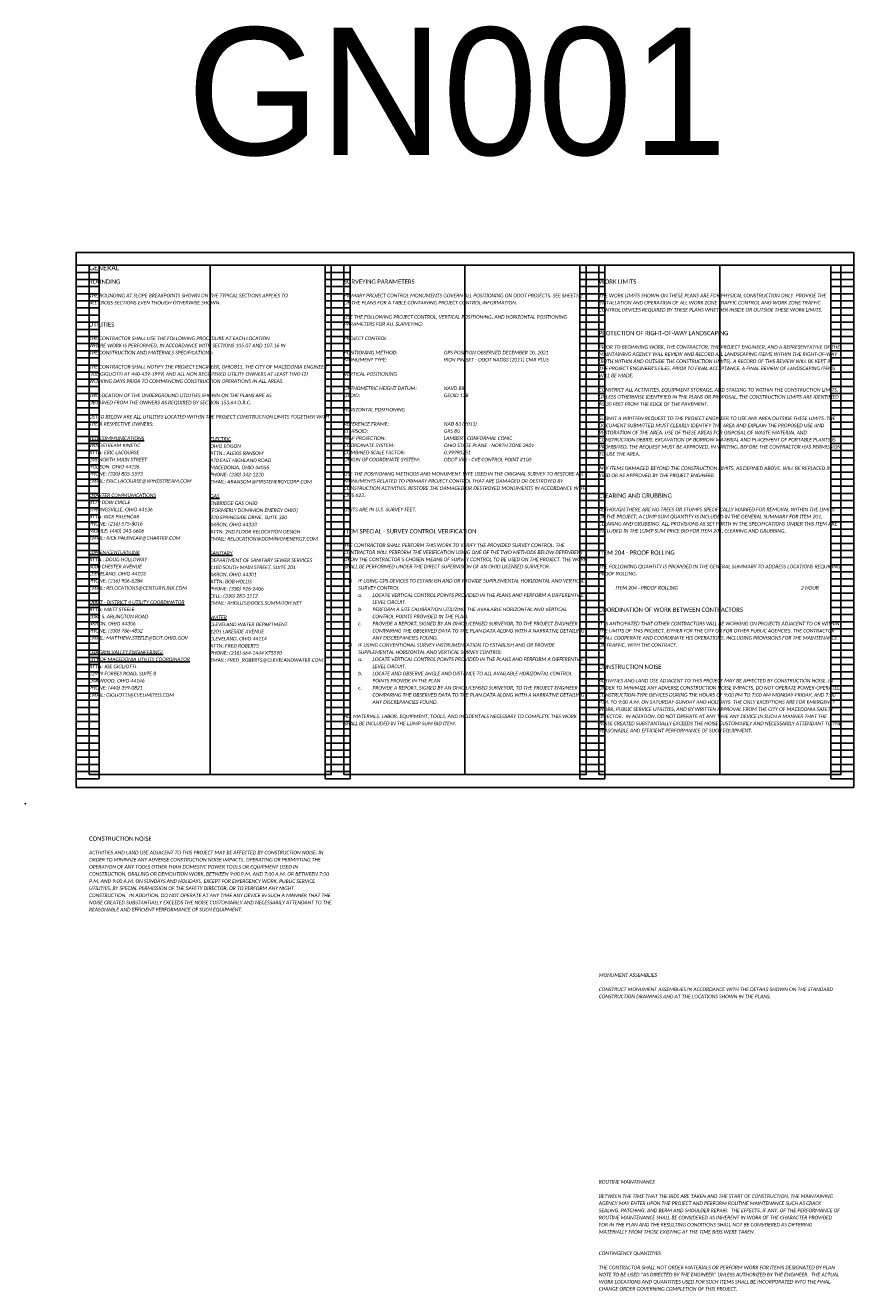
# Model space of a CAD drawing. Header units: feet. Extents: x -125 to 477, y -52 to 274.
# Tile 1 of 16: x -4 to 29, y 49 to 98. Entities that reach past the tile are written whole.
import ezdxf

# ---------------------------------------------------------------- set-up
doc = ezdxf.new("R2010")
doc.units = ezdxf.units.FT
doc.header["$MEASUREMENT"] = 0
doc.layers.add('0_VIEW', color=7, linetype='Continuous', plot=False)
doc.layers.add('SC_Scratch1', color=7, linetype='Continuous', plot=False)
doc.layers.add('SH_Text', color=7, linetype='Continuous')
doc.layers.add('TX_P_1', color=7, linetype='Continuous')
doc.styles.add('P_Slanted-Bold_Normal', font='calibriz.ttf', dxfattribs={"height": 0.14})
doc.styles.add('P_Slanted-Bold_Title', font='calibriz.ttf', dxfattribs={"height": 0.2})
doc.styles.add('P_Slanted_Normal', font='calibrii.ttf', dxfattribs={"height": 0.14})
doc.styles.add('Slanted-Normal', font='font31.shx', dxfattribs={"height": 0.14})

# ---------------------------------------------------------------- blocks, each defined once
blk = doc.blocks.new('3COL')
at = {"layer": '0_VIEW', "color": 3, "linetype": 'Continuous'}
for p, q in [((2, 0.98), (2, 21.14)), ((2, 21.14), (2.9, 21.14)), ((2.9, 0.98), (2.9, 21.14)), ((11.76, 0.98), (11.76, 21.14)), ((11.76, 21.14), (12.74, 21.14)), ((12.74, 0.98), (12.74, 21.14)), ((21.76, 0.98), (21.76, 21.14)), ((21.76, 21.14), (22.74, 21.14)), ((22.74, 0.98), (22.74, 21.14)), ((31.6, 0.98), (31.6, 21.14)), ((31.6, 21.14), (32.5, 21.14)), ((32.5, 0.98), (32.5, 21.14)), ((2, 20.86), (2.9, 20.86)), ((2, 20.58), (2.9, 20.58)), ((11.76, 20.86), (12.74, 20.86)), ((11.76, 20.58), (12.74, 20.58)), ((21.76, 20.86), (22.74, 20.86)), ((21.76, 20.58), (22.74, 20.58)), ((31.6, 20.86), (32.5, 20.86)), ((31.6, 20.58), (32.5, 20.58)), ((2, 20.3), (2.9, 20.3)), ((2, 20.02), (2.9, 20.02)), ((11.76, 20.3), (12.74, 20.3)), ((11.76, 20.02), (12.74, 20.02)), ((21.76, 20.3), (22.74, 20.3)), ((21.76, 20.02), (22.74, 20.02)), ((31.6, 20.3), (32.5, 20.3)), ((31.6, 20.02), (32.5, 20.02)), ((2, 19.74), (2.9, 19.74)), ((2, 19.46), (2.9, 19.46)), ((11.76, 19.74), (12.74, 19.74)), ((11.76, 19.46), (12.74, 19.46)), ((21.76, 19.74), (22.74, 19.74)), ((21.76, 19.46), (22.74, 19.46)), ((31.6, 19.74), (32.5, 19.74)), ((31.6, 19.46), (32.5, 19.46)), ((2, 19.18), (2.9, 19.18)), ((2, 18.9), (2.9, 18.9)), ((11.76, 19.18), (12.74, 19.18)), ((11.76, 18.9), (12.74, 18.9)), ((21.76, 19.18), (22.74, 19.18)), ((21.76, 18.9), (22.74, 18.9)), ((31.6, 19.18), (32.5, 19.18)), ((31.6, 18.9), (32.5, 18.9)), ((2, 18.62), (2.9, 18.62)), ((11.76, 18.62), (12.74, 18.62)), ((21.76, 18.62), (22.74, 18.62)), ((31.6, 18.62), (32.5, 18.62)), ((2, 18.34), (2.9, 18.34)), ((2, 18.06), (2.9, 18.06)), ((11.76, 18.34), (12.74, 18.34)), ((11.76, 18.06), (12.74, 18.06)), ((21.76, 18.34), (22.74, 18.34)), ((21.76, 18.06), (22.74, 18.06)), ((31.6, 18.34), (32.5, 18.34)), ((31.6, 18.06), (32.5, 18.06)), ((2, 17.78), (2.9, 17.78)), ((2, 17.5), (2.9, 17.5)), ((11.76, 17.78), (12.74, 17.78)), ((11.76, 17.5), (12.74, 17.5)), ((21.76, 17.78), (22.74, 17.78)), ((21.76, 17.5), (22.74, 17.5)), ((31.6, 17.78), (32.5, 17.78)), ((31.6, 17.5), (32.5, 17.5)), ((2, 17.22), (2.9, 17.22)), ((2, 16.94), (2.9, 16.94)), ((11.76, 17.22), (12.74, 17.22)), ((11.76, 16.94), (12.74, 16.94)), ((21.76, 17.22), (22.74, 17.22)), ((21.76, 16.94), (22.74, 16.94)), ((31.6, 17.22), (32.5, 17.22)), ((31.6, 16.94), (32.5, 16.94)), ((2, 16.66), (2.9, 16.66)), ((11.76, 16.66), (12.74, 16.66)), ((21.76, 16.66), (22.74, 16.66)), ((31.6, 16.66), (32.5, 16.66)), ((2, 16.38), (2.9, 16.38)), ((2, 16.1), (2.9, 16.1)), ((11.76, 16.38), (12.74, 16.38)), ((11.76, 16.1), (12.74, 16.1)), ((21.76, 16.38), (22.74, 16.38)), ((21.76, 16.1), (22.74, 16.1)), ((31.6, 16.38), (32.5, 16.38)), ((31.6, 16.1), (32.5, 16.1)), ((2, 15.82), (2.9, 15.82)), ((2, 15.54), (2.9, 15.54)), ((11.76, 15.82), (12.74, 15.82)), ((11.76, 15.54), (12.74, 15.54)), ((21.76, 15.82), (22.74, 15.82)), ((21.76, 15.54), (22.74, 15.54)), ((31.6, 15.82), (32.5, 15.82)), ((31.6, 15.54), (32.5, 15.54)), ((2, 15.26), (2.9, 15.26)), ((2, 14.98), (2.9, 14.98)), ((11.76, 15.26), (12.74, 15.26)), ((11.76, 14.98), (12.74, 14.98)), ((21.76, 15.26), (22.74, 15.26)), ((21.76, 14.98), (22.74, 14.98)), ((31.6, 15.26), (32.5, 15.26)), ((31.6, 14.98), (32.5, 14.98)), ((2, 14.7), (2.9, 14.7)), ((2, 14.42), (2.9, 14.42)), ((11.76, 14.7), (12.74, 14.7)), ((11.76, 14.42), (12.74, 14.42)), ((21.76, 14.7), (22.74, 14.7)), ((21.76, 14.42), (22.74, 14.42)), ((31.6, 14.7), (32.5, 14.7)), ((31.6, 14.42), (32.5, 14.42)), ((2, 14.14), (2.9, 14.14)), ((11.76, 14.14), (12.74, 14.14)), ((21.76, 14.14), (22.74, 14.14)), ((31.6, 14.14), (32.5, 14.14)), ((2, 13.86), (2.9, 13.86)), ((2, 13.58), (2.9, 13.58)), ((11.76, 13.86), (12.74, 13.86)), ((11.76, 13.58), (12.74, 13.58)), ((21.76, 13.86), (22.74, 13.86)), ((21.76, 13.58), (22.74, 13.58)), ((31.6, 13.86), (32.5, 13.86)), ((31.6, 13.58), (32.5, 13.58)), ((2, 13.3), (2.9, 13.3)), ((2, 13.02), (2.9, 13.02)), ((11.76, 13.3), (12.74, 13.3)), ((11.76, 13.02), (12.74, 13.02)), ((21.76, 13.3), (22.74, 13.3)), ((21.76, 13.02), (22.74, 13.02)), ((31.6, 13.3), (32.5, 13.3)), ((31.6, 13.02), (32.5, 13.02)), ((2, 12.74), (2.9, 12.74)), ((2, 12.46), (2.9, 12.46)), ((11.76, 12.74), (12.74, 12.74)), ((11.76, 12.46), (12.74, 12.46)), ((21.76, 12.74), (22.74, 12.74)), ((21.76, 12.46), (22.74, 12.46)), ((31.6, 12.74), (32.5, 12.74)), ((31.6, 12.46), (32.5, 12.46)), ((2, 12.18), (2.9, 12.18)), ((11.76, 12.18), (12.74, 12.18)), ((21.76, 12.18), (22.74, 12.18)), ((31.6, 12.18), (32.5, 12.18)), ((2, 11.9), (2.9, 11.9)), ((2, 11.62), (2.9, 11.62)), ((11.76, 11.9), (12.74, 11.9)), ((11.76, 11.62), (12.74, 11.62)), ((21.76, 11.9), (22.74, 11.9)), ((21.76, 11.62), (22.74, 11.62)), ((31.6, 11.9), (32.5, 11.9)), ((31.6, 11.62), (32.5, 11.62)), ((2, 11.34), (2.9, 11.34)), ((2, 11.06), (2.9, 11.06)), ((11.76, 11.34), (12.74, 11.34)), ((11.76, 11.06), (12.74, 11.06)), ((21.76, 11.34), (22.74, 11.34)), ((21.76, 11.06), (22.74, 11.06)), ((31.6, 11.34), (32.5, 11.34)), ((31.6, 11.06), (32.5, 11.06)), ((2, 10.78), (2.9, 10.78)), ((2, 10.5), (2.9, 10.5)), ((11.76, 10.78), (12.74, 10.78)), ((11.76, 10.5), (12.74, 10.5)), ((21.76, 10.78), (22.74, 10.78)), ((21.76, 10.5), (22.74, 10.5)), ((31.6, 10.78), (32.5, 10.78)), ((31.6, 10.5), (32.5, 10.5)), ((2, 10.22), (2.9, 10.22)), ((2, 9.94), (2.9, 9.94)), ((11.76, 10.22), (12.74, 10.22)), ((11.76, 9.94), (12.74, 9.94)), ((21.76, 10.22), (22.74, 10.22)), ((21.76, 9.94), (22.74, 9.94)), ((31.6, 10.22), (32.5, 10.22)), ((31.6, 9.94), (32.5, 9.94)), ((2, 9.66), (2.9, 9.66)), ((11.76, 9.66), (12.74, 9.66)), ((21.76, 9.66), (22.74, 9.66)), ((31.6, 9.66), (32.5, 9.66)), ((2, 9.38), (2.9, 9.38)), ((2, 9.1), (2.9, 9.1)), ((11.76, 9.38), (12.74, 9.38)), ((11.76, 9.1), (12.74, 9.1)), ((21.76, 9.38), (22.74, 9.38)), ((21.76, 9.1), (22.74, 9.1)), ((31.6, 9.38), (32.5, 9.38)), ((31.6, 9.1), (32.5, 9.1)), ((2, 8.82), (2.9, 8.82)), ((2, 8.54), (2.9, 8.54)), ((11.76, 8.82), (12.74, 8.82)), ((11.76, 8.54), (12.74, 8.54)), ((21.76, 8.82), (22.74, 8.82)), ((21.76, 8.54), (22.74, 8.54)), ((31.6, 8.82), (32.5, 8.82)), ((31.6, 8.54), (32.5, 8.54)), ((2, 8.26), (2.9, 8.26)), ((2, 7.98), (2.9, 7.98)), ((11.76, 8.26), (12.74, 8.26)), ((11.76, 7.98), (12.74, 7.98)), ((21.76, 8.26), (22.74, 8.26)), ((21.76, 7.98), (22.74, 7.98)), ((31.6, 8.26), (32.5, 8.26)), ((31.6, 7.98), (32.5, 7.98)), ((2, 7.7), (2.9, 7.7)), ((11.76, 7.7), (12.74, 7.7)), ((21.76, 7.7), (22.74, 7.7)), ((31.6, 7.7), (32.5, 7.7)), ((2, 7.42), (2.9, 7.42)), ((2, 7.14), (2.9, 7.14)), ((11.76, 7.42), (12.74, 7.42)), ((11.76, 7.14), (12.74, 7.14)), ((21.76, 7.42), (22.74, 7.42)), ((21.76, 7.14), (22.74, 7.14)), ((31.6, 7.42), (32.5, 7.42)), ((31.6, 7.14), (32.5, 7.14)), ((2, 6.86), (2.9, 6.86)), ((2, 6.58), (2.9, 6.58)), ((11.76, 6.86), (12.74, 6.86)), ((11.76, 6.58), (12.74, 6.58)), ((21.76, 6.86), (22.74, 6.86)), ((21.76, 6.58), (22.74, 6.58)), ((31.6, 6.86), (32.5, 6.86)), ((31.6, 6.58), (32.5, 6.58)), ((2, 6.3), (2.9, 6.3)), ((2, 6.02), (2.9, 6.02)), ((11.76, 6.3), (12.74, 6.3)), ((11.76, 6.02), (12.74, 6.02)), ((21.76, 6.3), (22.74, 6.3)), ((21.76, 6.02), (22.74, 6.02)), ((31.6, 6.3), (32.5, 6.3)), ((31.6, 6.02), (32.5, 6.02)), ((2, 5.74), (2.9, 5.74)), ((11.76, 5.74), (12.74, 5.74)), ((21.76, 5.74), (22.74, 5.74)), ((31.6, 5.74), (32.5, 5.74)), ((2, 5.46), (2.9, 5.46)), ((2, 5.18), (2.9, 5.18)), ((11.76, 5.46), (12.74, 5.46)), ((11.76, 5.18), (12.74, 5.18)), ((21.76, 5.46), (22.74, 5.46)), ((21.76, 5.18), (22.74, 5.18)), ((31.6, 5.46), (32.5, 5.46)), ((31.6, 5.18), (32.5, 5.18)), ((2, 4.9), (2.9, 4.9)), ((2, 4.62), (2.9, 4.62)), ((11.76, 4.9), (12.74, 4.9)), ((11.76, 4.62), (12.74, 4.62)), ((21.76, 4.9), (22.74, 4.9)), ((21.76, 4.62), (22.74, 4.62)), ((31.6, 4.9), (32.5, 4.9)), ((31.6, 4.62), (32.5, 4.62)), ((2, 4.34), (2.9, 4.34)), ((2, 4.06), (2.9, 4.06)), ((11.76, 4.34), (12.74, 4.34)), ((11.76, 4.06), (12.74, 4.06)), ((21.76, 4.34), (22.74, 4.34)), ((21.76, 4.06), (22.74, 4.06)), ((31.6, 4.34), (32.5, 4.34)), ((31.6, 4.06), (32.5, 4.06)), ((2, 3.78), (2.9, 3.78)), ((2, 3.5), (2.9, 3.5)), ((11.76, 3.78), (12.74, 3.78)), ((11.76, 3.5), (12.74, 3.5)), ((21.76, 3.78), (22.74, 3.78)), ((21.76, 3.5), (22.74, 3.5)), ((31.6, 3.78), (32.5, 3.78)), ((31.6, 3.5), (32.5, 3.5)), ((2, 3.22), (2.9, 3.22)), ((11.76, 3.22), (12.74, 3.22)), ((21.76, 3.22), (22.74, 3.22)), ((31.6, 3.22), (32.5, 3.22)), ((2, 2.94), (2.9, 2.94)), ((2, 2.66), (2.9, 2.66)), ((11.76, 2.94), (12.74, 2.94)), ((11.76, 2.66), (12.74, 2.66)), ((21.76, 2.94), (22.74, 2.94)), ((21.76, 2.66), (22.74, 2.66)), ((31.6, 2.94), (32.5, 2.94)), ((31.6, 2.66), (32.5, 2.66)), ((2, 2.38), (2.9, 2.38)), ((2, 2.1), (2.9, 2.1)), ((11.76, 2.38), (12.74, 2.38)), ((11.76, 2.1), (12.74, 2.1)), ((21.76, 2.38), (22.74, 2.38)), ((21.76, 2.1), (22.74, 2.1)), ((31.6, 2.38), (32.5, 2.38)), ((31.6, 2.1), (32.5, 2.1)), ((2, 1.82), (2.9, 1.82)), ((2, 1.54), (2.9, 1.54)), ((11.76, 1.82), (12.74, 1.82)), ((11.76, 1.54), (12.74, 1.54)), ((21.76, 1.82), (22.74, 1.82)), ((21.76, 1.54), (22.74, 1.54)), ((31.6, 1.82), (32.5, 1.82)), ((31.6, 1.54), (32.5, 1.54)), ((2, 1.26), (2.9, 1.26)), ((11.76, 1.26), (12.74, 1.26)), ((21.76, 1.26), (22.74, 1.26)), ((31.6, 1.26), (32.5, 1.26)), ((2, 0.98), (2.9, 0.98)), ((11.76, 0.98), (12.74, 0.98)), ((21.76, 0.98), (22.74, 0.98)), ((31.6, 0.98), (32.5, 0.98))]:
    blk.add_line(p, q, dxfattribs=at)
at = {"layer": '0_VIEW', "color": 3}
blk.add_lwpolyline([(2, 0.64), (32.5, 0.64), (32.5, 21.64), (2, 21.64)], close=True, dxfattribs=at)
at = {"layer": '0_VIEW', "color": 3, "linetype": 'Continuous'}
blk.add_point((0, 0), dxfattribs=at)

msp = doc.modelspace()

# ---------------------------------------------------------------- linework, layer by layer
at = {"layer": 'SC_Scratch1'}
for p, q in [((3.274, 89.044), (3.274, 69.044)), ((13.274, 89.044), (13.274, 69.044)), ((23.274, 89.044), (23.274, 69.044))]:
    msp.add_line(p, q, dxfattribs=at)
for points in [[(-1.976, 68.544), (28.524, 68.544), (28.524, 89.544), (-1.976, 89.544)], [(-1.476, 69.044), (8.024, 69.044), (8.024, 89.044), (-1.476, 89.044)], [(8.524, 69.044), (18.024, 69.044), (18.024, 89.044), (8.524, 89.044)], [(18.524, 69.044), (28.024, 69.044), (28.024, 89.044), (18.524, 89.044)]]:
    msp.add_lwpolyline(points, close=True, dxfattribs=at)

# ---------------------------------------------------------------- block references
msp.add_blockref('3COL', (-3.976, 67.904), dxfattribs=at)

# ---------------------------------------------------------------- texts
at = {"layer": 'SC_Scratch1', "color": 1, "insert": (12.964, 98.374), "char_height": 5, "width": 9.5, "attachment_point": 2, "style": 'Slanted-Normal'}
msp.add_mtext('GN001', dxfattribs=at)
at = {"layer": 'SH_Text', "char_height": 0.14, "attachment_point": 1, "line_spacing_factor": 1.2, "style": 'P_Slanted_Normal'}
for s, insert, width in [('\\P\\PTHE ROUNDING AT SLOPE BREAKPOINTS SHOWN ON THE TYPICAL SECTIONS APPLIES TO \\PALL CROSS-SECTIONS EVEN THOUGH OTHERWISE SHOWN.', (-1.476, 88.484), 9.5), ('\\P\\PTHE WORK LIMITS SHOWN ON THESE PLANS ARE FOR PHYSICAL CONSTRUCTION ONLY. PROVIDE THE INSTALLATION AND OPERATION OF ALL WORK ZONE TRAFFIC CONTROL AND WORK ZONE TRAFFIC CONTROL DEVICES REQUIRED BY THESE PLANS WHETHER INSIDE OR OUTSIDE THESE WORK LIMITS.', (18.524, 88.484), 9.5), ('\\P\\P\\P\\PTHE CONTRACTOR SHALL USE THE FOLLOWING PROCEDURE AT EACH LOCATION\\PWHERE WORK IS PERFORMED, IN ACCORDANCE WITH SECTIONS 105.07 AND 107.16 IN\\PTHE CONSTRUCTION AND MATERIALS SPECIFICATIONS:\\P\\PTHE CONTRACTOR SHALL NOTIFY THE PROJECT ENGINEER, OHIO811, THE CITY OF MACEDONIA ENGINEER (JOE GIGLIOTTI AT 440-439-1999) AND ALL NON REGISTERED UTILITY OWNERS AT LEAST TWO (2)\\PWORKING DAYS PRIOR TO COMMENCING CONSTRUCTION OPERATIONS IN ALL AREAS.\\P\\PTHE LOCATION OF THE UNDERGROUND UTILITIES SHOWN ON THE PLANS ARE AS\\POBTAINED FROM THE OWNERS AS REQUIRED BY SECTION 153.64 O.R.C.\\P\\PLISTED BELOW ARE ALL UTILITIES LOCATED WITHIN THE PROJECT CONSTRUCTION LIMITS TOGETHER WITH THEIR RESPECTIVE OWNERS:\\P\\P{\\LTELECOMMUNICATIONS\\P}WINDSTREAM KINETIC\\PATTN: ERIC LACOURSE\\P245 NORTH MAIN STREET\\PHUDSON, OHIO 44236\\PPHONE: (330) 805-5593\\PEMAIL: ERIC.LACOURSE@WINDSTREAM.COM\\P\\P{\\LCHARTER COMMUNICATIONS}\\P8179 DOW CIRCLE \\PSTRONGSVILLE, OHIO 44136\\PATTN: RICK PALENCAR\\PPHONE: (216) 575-8016\\PMOBILE: (440) 343-6606\\PEMAIL: RICK.PALENCAR@CHARTER.COM\\P\\P{\\LLUMEN/CENTURYLINK}\\PATTN.: DOUG HOLLOWAY\\P4000 CHESTER AVENUE\\PCLEVELAND, OHIO 44103\\PPHONE: (216) 906-6284\\PEMAIL: RELOCATIONS@CENTURYLINK.COM\\P\\P{\\LODOT - DISTRICT 4 UTILITY COORDINATOR}\\PATTN: MATT STEELE\\P2088 S. ARLINGTON ROAD\\PAKRON, OHIO 44306\\PPHONE: (330) 786-4832\\PEMAIL: MATTHEW.STEELE@DOT.OHIO.GOV\\P\\P{\\LCHAGRIN VALLEY ENGINEERING/\\PCITY OF MACEDONIA UTILITY COORDINATOR}\\PATTN: JOE GIGLIOTTI\\P22999 FORBES ROAD, SUITE B\\POAKWOOD, OHIO 44146\\PPHONE: (440) 399-0821\\PEMAIL: GIGLIOTTI@CVELIMITED.COM', (-1.476, 87.364), 9.5), ("\\P\\PPRIOR TO BEGINNING WORK, THE CONTRACTOR, THE PROJECT ENGINEER, AND A REPRESENTATIVE OF THE MAINTAINING AGENCY WILL REVIEW AND RECORD ALL LANDSCAPING ITEMS WITHIN THE RIGHT-OF-WAY (BOTH WITHIN AND OUTSIDE THE CONSTRUCTION LIMITS). A RECORD OF THIS REVIEW WILL BE KEPT IN THE PROJECT ENGINEER'S FILES. PRIOR TO FINAL ACCEPTANCE, A FINAL REVIEW OF LANDSCAPING ITEMS WILL BE MADE.\\P\\PCONSTRICT ALL ACTIVITIES, EQUIPMENT STORAGE, AND STAGING TO WITHIN THE CONSTRUCTION LIMITS. UNLESS OTHERWISE IDENTIFIED IN THE PLANS OR PROPOSAL, THE CONSTRUCTION LIMITS ARE IDENTIFIED AS 30 FEET FROM THE EDGE OF THE PAVEMENT.\\P\\PSUBMIT A WRITTEN REQUEST TO THE PROJECT ENGINEER TO USE ANY AREA OUTSIDE THESE LIMITS. THE DOCUMENT SUBMITTED MUST CLEARLY IDENTIFY THE AREA AND EXPLAIN THE PROPOSED USE AND RESTORATION OF THE AREA. USE OF THESE AREAS FOR DISPOSAL OF WASTE MATERIAL AND CONSTRUCTION DEBRIS, EXCAVATION OF BORROW MATERIAL AND PLACEMENT OF PORTABLE PLANTS IS PROHIBITED. THE REQUEST MUST BE APPROVED, IN WRITING, BEFORE THE CONTRACTOR HAS PERMISSION TO USE THE AREA.\\P\\PANY ITEMS DAMAGED BEYOND THE CONSTRUCTION LIMITS, AS DEFINED ABOVE, WILL BE REPLACED IN KIND OR AS APPROVED BY THE PROJECT ENGINEER.", (18.524, 86.464), 9.5), ('{\\LELECTRIC }\\POHIO EDISON\\PATTN.: ALEXIS RANSOM\\P470 EAST HIGHLAND ROAD\\PMACEDONIA, OHIO 44056\\PPHONE: (330) 342-1220\\PEMAIL: ARANSOM@FIRSTENERGYCORP.COM\\P{\\L\\PGAS\\P}ENBRIDGE GAS OHIO\\P(FORMERLY DOMINION ENERGY OHIO)\\P320 SPRINGSIDE DRIVE, SUITE 320\\PAKRON, OHIO 44333\\PATTN: 2ND FLOOR RELOCATION DESIGN\\PEMAIL: RELOCATION@DOMINIONENERGY.COM\\P\\P{\\LSANITARY}\\PDEPARTMENT OF SANITARY SEWER SERVICES\\P1180 SOUTH MAIN STREET, SUITE 201\\PAKRON, OHIO 44301\\PATTN: BOB HOLLIS\\PPHONE: (330) 926-2406\\PCELL: (330) 283-1512\\PEMAIL: RHOLLIS@DOES.SUMMITOH.NET\\P\\P{\\LWATER\\P}CLEVELAND WATER DEPARTMENT\\P1201 LAKESIDE AVENUE \\PCLEVELAND, OHIO 44114\\PATTN: FRED ROBERTS\\PPHONE: (216) 664-2444 X75590\\PEMAIL: FRED_ROBERTS@CLEVELANDWATER.COM', (3.274, 82.294), 5.25), ('\\P\\PALTHOUGH THERE ARE NO TREES OR STUMPS SPECIFICALLY MARKED FOR REMOVAL WITHIN THE LIMITS OF THE PROJECT, A LUMP SUM QUANTITY IS INCLUDED IN THE GENERAL SUMMARY FOR ITEM 201, CLEARING AND GRUBBING. ALL PROVISIONS AS SET FORTH IN THE SPECIFICATIONS UNDER THIS ITEM ARE INCLUDED IN THE LUMP SUM PRICE BID FOR ITEM 201, CLEARING AND GRUBBING.', (18.524, 80.084), 9.5), ('\\P\\PTHE CONTRACTOR SHALL PERFORM THIS WORK TO VERIFY THE PROVIDED SURVEY CONTROL. THE CONTRACTOR WILL PERFORM THE VERIFICATION USING ONE OF THE TWO METHODS BELOW DEPENDENT UPON THE CONTRACTOR’S CHOSEN MEANS OF SURVEY CONTROL TO BE USED ON THE PROJECT. THE WORK SHALL BE PERFORMED UNDER THE DIRECT SUPERVISION OF AN OHIO LICENSED SURVEYOR.\\P\\P\\pxi-3,l4,t4;1)^IIF USING GPS DEVICES TO ESTABLISH AND OR PROVIDE SUPPLEMENTAL HORIZONTAL AND VERTICAL SURVEY CONTROL\\P\\pi-4,l8;a.^ILOCATE VERTICAL CONTROL POINTS PROVIDED IN THE PLANS AND PERFORM A DIFFERENTIAL LEVEL CIRCUIT.\\Pb.^IPERFORM A SITE CALIBRATION UTILIZING THE AVAILABLE HORIZONTAL AND VERTICAL CONTROL POINTS PROVIDED IN THE PLAN.\\Pc.^IPROVIDE A REPORT, SIGNED BY AN OHIO LICENSED SURVEYOR, TO THE PROJECT ENGINEER COMPARING THE OBSERVED DATA TO THE PLAN DATA ALONG WITH A NARRATIVE DETAILING ANY DISCREPANCIES FOUND.\\P\\pi-3,l4;2) ^IIF USING CONVENTIONAL SURVEY INSTRUMENTATION TO ESTABLISH AND OR PROVIDE SUPPLEMENTAL HORIZONTAL AND VERTICAL SURVEY CONTROL\\P\\pi-4,l8;a.^ILOCATE VERTICAL CONTROL POINTS PROVIDED IN THE PLANS AND PERFORM A DIFFERENTIAL LEVEL CIRCUIT.\\Pb.^ILOCATE AND OBSERVE ANGLE AND DISTANCE TO ALL AVAILABLE HORIZONTAL CONTROL POINTS PROVIDE IN THE PLAN\\Pc.^IPROVIDE A REPORT, SIGNED BY AN OHIO LICENSED SURVEYOR, TO THE PROJECT ENGINEER COMPARING THE OBSERVED DATA TO THE PLAN DATA ALONG WITH A NARRATIVE DETAILING ANY DISCREPANCIES FOUND.\\P\\pi0,l0,tz;\\PALL MATERIALS, LABOR, EQUIPMENT, TOOLS, AND INCIDENTALS NECESSARY TO COMPLETE THIS WORK SHALL BE INCLUDED IN THE LUMP SUM BID ITEM.', (8.524, 78.684), 9.5), ('\\P\\PTHE FOLLOWING QUANTITY IS PROVIDED IN THE GENERAL SUMMARY TO ADDRESS LOCATIONS REQUIRING PROOF ROLLING. ', (18.524, 77.844), 9.5), ('\\P\\PIT IS ANTICIPATED THAT OTHER CONTRACTORS WILL BE WORKING ON PROJECTS ADJACENT TO OR WITHIN THE LIMITS OF THIS PROJECT, EITHER FOR THE CITY OR FOR OTHER PUBLIC AGENCIES. THE CONTRACTOR SHALL COOPERATE AND COORDINATE HIS OPERATIONS, INCLUDING PROVISIONS FOR THE MAINTENANCE OF TRAFFIC, WITH THE CONTRACT.  ', (18.524, 75.604), 9.5), ('{\\C3;\\P\\P\\pxt24;}ACTIVITIES AND LAND USE ADJACENT TO THIS PROJECT MAY BE AFFECTED BY CONSTRUCTION NOISE. IN ORDER TO MINIMIZE ANY ADVERSE CONSTRUCTION NOISE IMPACTS, DO NOT OPERATE POWER-OPERATED CONSTRUCTION-TYPE DEVICES DURING THE HOURS OF 9:00 PM TO 7:00 AM MONDAY-FRIDAY, AND 7:00 P.M. TO 9:00 A.M. ON SATURDAY-SUNDAY AND HOLIDAYS. THE ONLY EXCEPTIONS ARE FOR EMERGENCY WORK, PUBLIC SERVICE UTILITIES, AND BY WRITTEN APPROVAL FROM THE CITY OF MACEDONIA SAFETY DIRECTOR.  IN ADDITION, DO NOT OPERATE AT ANY TIME ANY DEVICE IN SUCH A MANNER THAT THE NOISE CREATED SUBSTANTIALLY EXCEEDS THE NOISE CUSTOMARILY AND NECESSARILY ATTENDANT TO THE REASONABLE AND EFFICIENT PERFORMANCE OF SUCH EQUIPMENT.', (18.524, 73.364), 9.5), ('{\\C3;\\P\\P\\pxt24;}ACTIVITIES AND LAND USE ADJACENT TO THIS PROJECT MAY BE AFFECTED BY CONSTRUCTION NOISE. IN ORDER TO MINIMIZE ANY ADVERSE CONSTRUCTION NOISE IMPACTS, OPERATING OR PERMITTING THE OPERATION OF ANY TOOLS OTHER THAN DOMESTIC POWER TOOLS OR EQUIPMENT USED IN CONSTRUCTION, DRILLING OR DEMOLITION WORK, BETWEEN 9:00 P.M. AND 7:00 A.M. OR BETWEEN 7:00 P.M. AND 9:00 A.M. ON SUNDAYS AND HOLIDAYS, EXCEPT FOR EMERGENCY WORK, PUBLIC SERVICE UTILITIES, BY SPECIAL PERMISSION OF THE SAFETY DIRECTOR, OR TO PERFORM ANY NIGHT CONSTRUCTION.  IN ADDITION, DO NOT OPERATE AT ANY TIME ANY DEVICE IN SUCH A MANNER THAT THE NOISE CREATED SUBSTANTIALLY EXCEEDS THE NOISE CUSTOMARILY AND NECESSARILY ATTENDANT TO THE REASONABLE AND EFFICIENT PERFORMANCE OF SUCH EQUIPMENT.', (-1.476, 66.614), 9.5), ('\\P\\PCONSTRUCT MONUMENT ASSEMBLIES IN ACCORDANCE WITH THE DETAILS SHOWN ON THE STANDARD CONSTRUCTION DRAWINGS AND AT THE LOCATIONS SHOWN IN THE PLANS.', (18.524, 61.244), 9.5), ('\\P\\PBETWEEN THE TIME THAT THE BIDS ARE TAKEN AND THE START OF CONSTRUCTION, THE MAINTAINING AGENCY MAY ENTER UPON THE PROJECT AND PERFORM ROUTINE MAINTENANCE SUCH AS CRACK SEALING, PATCHING, AND BERM AND SHOULDER REPAIR.  THE EFFECTS, IF ANY, OF THE PERFORMANCE OF ROUTINE MAINTENANCE SHALL BE CONSIDERED AS INHERENT IN WORK OF THE CHARACTER PROVIDED FOR IN THE PLAN AND THE RESULTING CONDITIONS SHALL NOT BE CONSIDERED AS DIFFERING MATERIALLY FROM THOSE EXISTING AT THE TIME BIDS WERE TAKEN. ', (18.524, 53.124), 9.5), ('\\P\\PTHE CONTRACTOR SHALL NOT ORDER MATERIALS OR PERFORM WORK FOR ITEMS DESIGNATED BY PLAN NOTE TO BE USED "AS DIRECTED BY THE ENGINEER" UNLESS AUTHORIZED BY THE ENGINEER.  THE ACTUAL WORK LOCATIONS AND QUANTITIES USED FOR SUCH ITEMS SHALL BE INCORPORATED INTO THE FINAL CHANGE ORDER GOVERNING COMPLETION OF THIS PROJECT.', (18.524, 50.324), 9.5)]:
    msp.add_mtext(s, dxfattribs=dict(at, insert=insert, width=width))
at = {"layer": 'SH_Text', "color": 1, "insert": (8.524, 88.484), "char_height": 0.14, "width": 9.5, "attachment_point": 1, "line_spacing_factor": 1.2, "style": 'P_Slanted_Normal'}
msp.add_mtext('{\\C3;\\P\\P}PRIMARY PROJECT CONTROL MONUMENTS GOVERN ALL POSITIONING ON ODOT PROJECTS. SEE SHEETS 2 OF THE PLANS FOR A TABLE CONTAINING PROJECT CONTROL INFORMATION.\\P\\PUSE THE FOLLOWING PROJECT CONTROL, VERTICAL POSITIONING, AND HORIZONTAL POSITIONING PARAMETERS FOR ALL SURVEYING:\\P\\PPROJECT CONTROL\\P\\PPOSITIONING METHOD:^I^I^I^IGPS POSITION OBSERVED DECEMBER 20, 2021\\PMONUMENT TYPE:^I^I^I^IIRON PIN SET - ODOT NAD83 (2011) CMR PLUS\\P\\PVERTICAL POSITIONING\\P\\PORTHOMETRIC HEIGHT DATUM:^I^INAVD 88\\PGEOID:^I^I^I^I^I^IGEOID 12B\\P\\PHORIZONTAL POSITIONING\\P\\PREFERENCE FRAME:^I^I^I^INAD 83 (2011)\\PELLIPSOID:^I^I^I^I^I^IGRS 80\\PMAP PROJECTION:^I^I^I^I^ILAMBERT CONFORMAL CONIC\\PCOORDINATE SYSTEM:^I^I^I^IOHIO STATE PLANE - NORTH ZONE 3401\\PCOMBINED SCALE FACTOR:^I^I^I0.99990251\\PORIGIN OF COORDINATE SYSTEM:^I^IODOT VRS - CVE CONTROL POINT #100\\P\\PUSE THE POSITIONING METHODS AND MONUMENT TYPE USED IN THE ORIGINAL SURVEY TO RESTORE ALL MONUMENTS RELATED TO PRIMARY PROJECT CONTROL THAT ARE DAMAGED OR DESTROYED BY CONSTRUCTION ACTIVITIES. RESTORE THE DAMAGED OR DESTROYED MONUMENTS IN ACCORDANCE WITH CMS 623.\\P\\PUNITS ARE IN U.S. SURVEY FEET.', dxfattribs=at)
at = {"layer": 'TX_P_1', "color": 3, "width": 9.5, "attachment_point": 1}
for s, insert, char_height, style in [('GENERAL', (-1.476, 89.044), 0.2, 'P_Slanted-Bold_Title'), ('ROUNDING', (-1.476, 88.484), 0.17, 'P_Slanted-Bold_Normal'), ('SURVEYING PARAMETERS', (8.524, 88.484), 0.17, 'P_Slanted-Bold_Normal'), ('WORK LIMITS', (18.524, 88.484), 0.17, 'P_Slanted-Bold_Normal'), ('UTILITIES', (-1.476, 86.804), 0.17, 'P_Slanted-Bold_Normal'), ('PROTECTION OF RIGHT-OF-WAY LANDSCAPING', (18.524, 86.464), 0.17, 'P_Slanted-Bold_Normal'), ('CLEARING AND GRUBBING', (18.524, 80.084), 0.17, 'P_Slanted-Bold_Normal'), ('ITEM SPECIAL - SURVEY CONTROL VERIFICATION', (8.524, 78.684), 0.17, 'P_Slanted-Bold_Normal'), ('ITEM 204 - PROOF ROLLING', (18.524, 77.844), 0.17, 'P_Slanted-Bold_Normal'), ('COORDINATION OF WORK BETWEEN CONTRACTORS', (18.524, 75.604), 0.17, 'P_Slanted-Bold_Normal'), ('CONSTRUCTION NOISE', (18.524, 73.364), 0.17, 'P_Slanted-Bold_Normal'), ('CONSTRUCTION NOISE', (-1.476, 66.614), 0.17, 'P_Slanted-Bold_Normal'), ('MONUMENT ASSEMBLIES', (18.524, 61.244), 0.14, 'P_Slanted_Normal'), ('ROUTINE MAINTENANCE', (18.524, 53.124), 0.14, 'P_Slanted_Normal'), ('CONTINGENCY QUANTITIES', (18.524, 50.324), 0.14, 'P_Slanted_Normal')]:
    msp.add_mtext(s, dxfattribs=dict(at, insert=insert, char_height=char_height, style=style))
at = {"layer": 'TX_P_1', "insert": (18.612, 76.446), "char_height": 0.14, "width": 9.5, "attachment_point": 1, "line_spacing_factor": 1.2, "style": 'P_Slanted_Normal'}
msp.add_mtext('{\\Q7;\\C142;^I\\fCalibri|b0|i0|c0|p34;ITEM 204 - PROOF ROLLING\\fCalibri|b0|i1|c0|p34;^I^I^I^I^I^I^I^I^I\\fCalibri|b0|i0|c0|p34;\\C1;2 \\C142;HOUR}', dxfattribs=at)

doc.saveas('drawing.dxf')
